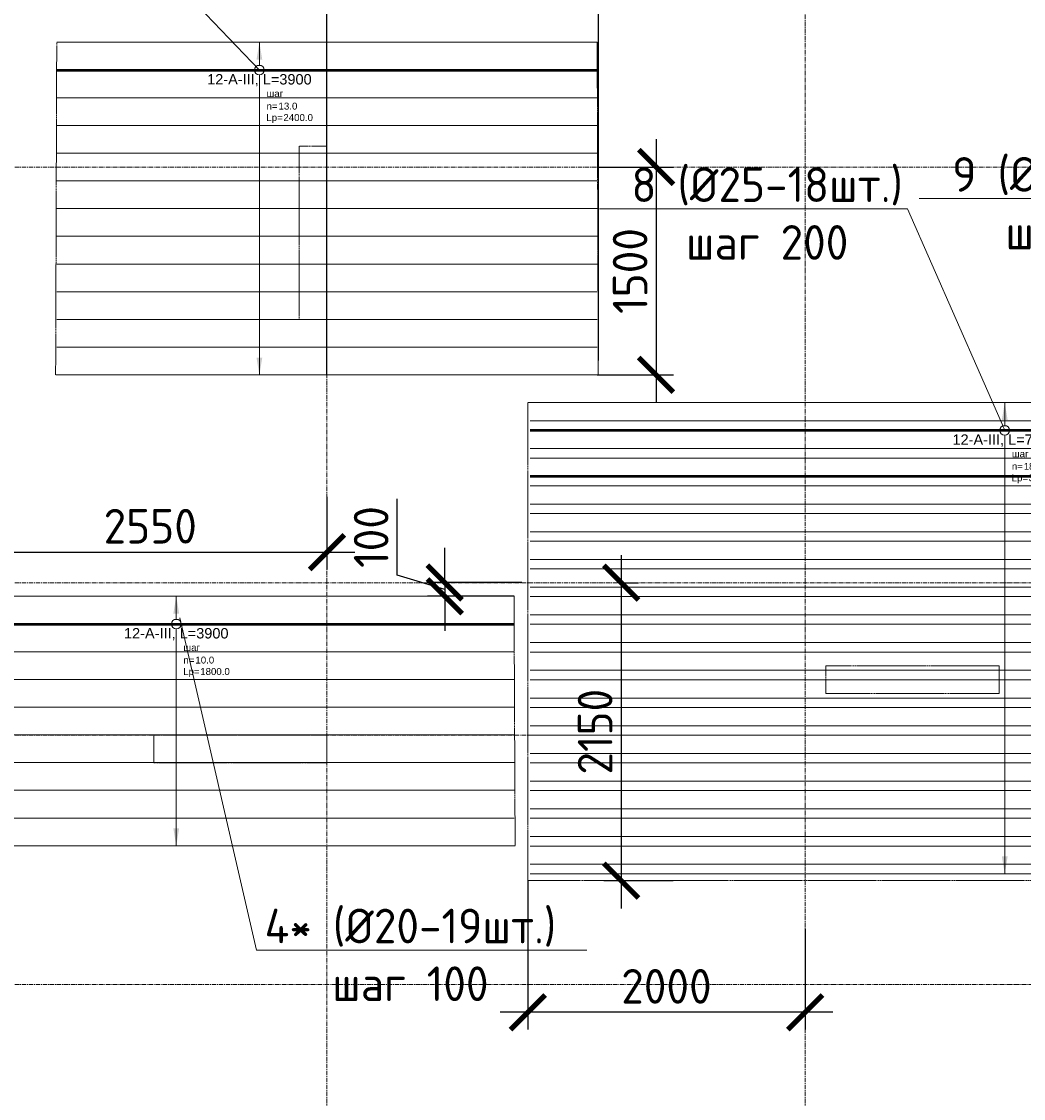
# Model space of a CAD drawing. Header units: millimetres. Extents: x -56135 to 1694203, y -446411 to -23139.
# Tile 98 of 256: x 584916 to 592146, y -120121 to -112349. Entities that reach past the tile are written whole.
import ezdxf
from ezdxf import colors
from ezdxf.entities.mleader import LeaderData, LeaderLine
from ezdxf.enums import TextEntityAlignment as Align
from ezdxf.math import Vec2, Vec3

# ---------------------------------------------------------------- set-up
doc = ezdxf.new("R2010")
doc.units = ezdxf.units.MM
doc.set_wipeout_variables(frame=1)
for name, pattern in [('01 Штриховая _4 мм_', [6, 3.5, -2.5]), ('______5', [1100, 800, -100, 100, -100]), ('GOST2.303 4', [7, 5, -2, 0]), ('осевая', [50.8, 31.75, -6.35, 6.35, -6.35])]:
    doc.linetypes.add(name, pattern=pattern)
for name, color, linetype, lineweight in [('АрмСтер', 2, 'Continuous', 50), ('контур распр. стерхней', 2, 'GOST2.303 4', 20), ('Оси', 40, '______5', 18), ('подоснова', 151, 'Continuous', 5), ('РАЗМЕРЫ', 1, 'Continuous', 9), ('СТЕНЫ', 3, 'Continuous', 30)]:
    doc.layers.add(name, color=color, linetype=linetype, lineweight=lineweight)
doc.layers.add('АрмСтер_атрибуты', color=2, linetype='Continuous', lineweight=0, plot=False)
doc.layers.add('АрмСтер_невид', color=8, linetype='Continuous', lineweight=0, plot=False)
doc.styles.add('GOST-2.304_Type-B', font='GOST_Common.ttf')
doc.styles.get("Standard").update_dxf_attribs({"font": 'arial.ttf'})
doc.styles.add('Аннотативный', font='arial.ttf')
doc.dimstyles.new('СПДС', dxfattribs={"dimscale": 100, "dimtxt": 2.5, "dimasz": 2.5, "dimexe": 1.25, "dimexo": 0, "dimtad": 1, "dimdec": 0, "dimtxsty": 'GOST-2.304_Type-B', "dimblk": 'ARCHTICK', "dimcen": 2.5, "dimdle": 2, "dimadec": 0, "dimazin": 2, "dimtfac": 0.75, "dimtdec": 0, "dimtmove": 1, "dimatfit": 3, "dimfxl": 1, "dimtolj": 1, "dimarcsym": 1})

# ---------------------------------------------------------------- blocks, each defined once
blk = doc.blocks.new('оси 2.2-2.3')
at = {"layer": 'Оси', "color": 16, "linetype": 'осевая', "lineweight": 0, "transparency": 33554687}
for p, q in [((487804.9, -104267.9), (487804.9, -134893.5)), ((491254.9, -104267.9), (491254.9, -134893.5)), ((468076.3, -113595.4), (524372.9, -113595.4)), ((468076.3, -116595.4), (524372.9, -116595.4)), ((468076.3, -117695.4), (524372.9, -117695.4)), ((468076.3, -119495.4), (524372.9, -119495.4))]:
    blk.add_line(p, q, dxfattribs=at)
blk = doc.blocks.new('*U67')
at = {"layer": 'АрмСтер_невид', "ltscale": 100}
for p, q in [((-1462.5, 200), (2437.5, 200)), ((-1462.5, -200), (2437.5, -200)), ((-1462.5, -400), (2437.5, -400)), ((-1462.5, -600), (2437.5, -600)), ((-1462.5, -800), (2437.5, -800)), ((-1462.5, -1000), (2437.5, -1000)), ((-1462.5, -1200), (2437.5, -1200)), ((-1462.5, -1400), (2437.5, -1400)), ((-1462.5, -1600), (2437.5, -1600))]:
    blk.add_line(p, q, dxfattribs=at)
at = {"layer": 'РАЗМЕРЫ'}
for p, q in [((112.5, 200), (-112.5, 200)), ((112.5, -1600), (-112.5, -1600))]:
    blk.add_line(p, q, dxfattribs=at)
at = {"layer": 'РАЗМЕРЫ', "ltscale": 15}
blk.add_line((0, -1600), (0, 200), dxfattribs=at)
at = {"layer": 'РАЗМЕРЫ'}
for points in [[(0, 200), (20.9, 74.8), (-20.9, 74.8)], [(0, -1600), (20.9, -1474.8), (-20.9, -1474.8)]]:
    blk.add_solid(points, dxfattribs=at)
at = {"layer": 'АрмСтер_атрибуты', "color": 215, "ltscale": 15, "style": 'Аннотативный'}
for s, p in [('шаг', (51.4, -194.2)), ('n=', (51.4, -285.1)), ('Lр=', (50.2, -367.8))]:
    blk.add_text(s, height=50, dxfattribs=at).set_placement(p)
at = {"layer": 'АрмСтер_атрибуты', "style": 'Аннотативный', "flags": 8}
blk.add_attdef('ПОЗ', (110, 29.6), '', height=75, dxfattribs=at)
at = {"layer": 'АрмСтер_атрибуты', "color": 215, "style": 'Аннотативный'}
for tag, p, flags in [('ШАГ', (190.9, -194.2), 10), ('КОЛ', (138, -285.1), 8), ('ШИРИНА', (172.9, -367.8), 8)]:
    blk.add_attdef(tag, p, '', height=50, dxfattribs=dict(at, flags=flags))
at = {"layer": 'АрмСтер_атрибуты', "flags": 9}
for tag, p in [('МАССА', (-1033.5, -1010.5)), ('ОБОЗНАЧЕНИЕ', (-1033.5, -1124.4))]:
    blk.add_attdef(tag, p, '', height=75, dxfattribs=at)
at = {"linetype": 'Continuous', "lineweight": 0}
blk.add_wipeout([(35, 0), (28.3, 20.6), (10.8, 33.3), (-10.8, 33.3), (-28.3, 20.6), (-35, 0), (-28.3, -20.6), (-10.8, -33.3), (10.8, -33.3), (28.3, -20.6)], dxfattribs=at)
at = {"color": 0, "linetype": 'ByBlock', "lineweight": -2, "ltscale": 100}
blk.add_line((-1462.5, 0), (2437.5, 0), dxfattribs=at)
at = {"layer": 'АрмСтер_невид', "ltscale": 100}
blk.add_line((-1462.5, 0), (2437.5, 0), dxfattribs=at)
at = {"layer": 'РАЗМЕРЫ'}
blk.add_circle((0, 0), 35, dxfattribs=at)
at = {"layer": 'АрмСтер_атрибуты', "style": 'Аннотативный', "flags": 8}
blk.add_attdef('НАИМЕНОВАНИЕ', text='', height=75, dxfattribs=at).set_placement((0, -29.3), align=Align.TOP_CENTER)
blk = doc.blocks.new('_ArchTick')
at = {"color": 0, "linetype": 'ByBlock', "const_width": 0.15}
blk.add_lwpolyline([(-0.5, -0.5), (0.5, 0.5)], dxfattribs=at)
blk = doc.blocks.new('*D1297')
at = {"layer": 'DEFPOINTS', "color": 0, "transparency": 16777216}
for p in [(587119.7, -115778.8), (587119.7, -116178.8), (584569.4, -116577.4)]:
    blk.add_point(p, dxfattribs=at)
at = {"layer": 'РАЗМЕРЫ', "color": 0, "lineweight": -2, "transparency": 16777216}
for p, q in [((587119.7, -115778.8), (587119.7, -116303.8)), ((584569.4, -116577.4), (584569.4, -116053.8)), ((584369.4, -116178.8), (587319.7, -116178.8))]:
    blk.add_line(p, q, dxfattribs=at)
at = {"layer": 'РАЗМЕРЫ', "color": 0, "lineweight": -2, "transparency": 16777216, "xscale": 250, "yscale": 250, "zscale": 250, "rotation": 180}
blk.add_blockref('_ArchTick', (584569.4, -116178.8), dxfattribs=at)
at = {"layer": 'РАЗМЕРЫ', "color": 0, "lineweight": -2, "transparency": 16777216, "xscale": 250, "yscale": 250, "zscale": 250}
blk.add_blockref('_ArchTick', (587119.7, -116178.8), dxfattribs=at)
at = {"layer": 'РАЗМЕРЫ', "color": 0, "transparency": 16777216, "insert": (585844.5, -115991.3), "char_height": 250, "attachment_point": 5, "style": 'GOST-2.304_Type-B'}
blk.add_mtext('\\A1;2550', dxfattribs=at)
blk = doc.blocks.new('*D1298')
at = {"layer": 'DEFPOINTS', "color": 0, "transparency": 16777216}
for p in [(588525.5, -116397.1), (587969.7, -116497.1), (588469.7, -116497.1)]:
    blk.add_point(p, dxfattribs=at)
at = {"layer": 'РАЗМЕРЫ', "color": 0, "lineweight": -2, "transparency": 16777216}
for p, q in [((587626, -116344), (587626, -115794)), ((587969.7, -116397.1), (587969.7, -116147.1)), ((587969.7, -116447.1), (587626, -116344)), ((588525.5, -116397.1), (587844.7, -116397.1)), ((587969.7, -116397.1), (587969.7, -116497.1)), ((587969.7, -116397.1), (587969.7, -116497.1)), ((588469.7, -116497.1), (587844.7, -116497.1)), ((587969.7, -116497.1), (587969.7, -116747.1))]:
    blk.add_line(p, q, dxfattribs=at)
at = {"layer": 'РАЗМЕРЫ', "color": 0, "lineweight": -2, "transparency": 16777216, "xscale": 250, "yscale": 250, "zscale": 250}
for p, rotation in [((587969.7, -116397.1), 270), ((587969.7, -116497.1), 90)]:
    blk.add_blockref('_ArchTick', p, dxfattribs=dict(at, rotation=rotation))
at = {"layer": 'РАЗМЕРЫ', "color": 0, "transparency": 16777216, "insert": (587438.5, -116069), "char_height": 250, "attachment_point": 5, "rotation": 90, "style": 'GOST-2.304_Type-B'}
blk.add_mtext('\\A1;100', dxfattribs=at)
blk = doc.blocks.new('_None')
blk = doc.blocks.new('*U1184')
at = {"layer": 'АрмСтер_невид', "ltscale": 100}
for p, q in [((-1462.5, 200), (2437.5, 200)), ((-1462.5, -200), (2437.5, -200)), ((-1462.5, -400), (2437.5, -400)), ((-1462.5, -600), (2437.5, -600)), ((-1462.5, -800), (2437.5, -800)), ((-1462.5, -1000), (2437.5, -1000)), ((-1462.5, -1200), (2437.5, -1200)), ((-1462.5, -1400), (2437.5, -1400)), ((-1462.5, -1600), (2437.5, -1600)), ((-1462.5, -1800), (2437.5, -1800)), ((-1462.5, -2000), (2437.5, -2000)), ((-1462.5, -2200), (2437.5, -2200))]:
    blk.add_line(p, q, dxfattribs=at)
at = {"layer": 'РАЗМЕРЫ'}
for p, q in [((112.5, 200), (-112.5, 200)), ((112.5, -2200), (-112.5, -2200))]:
    blk.add_line(p, q, dxfattribs=at)
at = {"layer": 'РАЗМЕРЫ', "ltscale": 15}
blk.add_line((0, -2200), (0, 200), dxfattribs=at)
at = {"layer": 'РАЗМЕРЫ'}
for points in [[(0, 200), (20.9, 74.8), (-20.9, 74.8)], [(0, -2200), (20.9, -2074.8), (-20.9, -2074.8)]]:
    blk.add_solid(points, dxfattribs=at)
at = {"layer": 'АрмСтер_атрибуты', "color": 215, "ltscale": 15, "style": 'Аннотативный'}
for s, p in [('шаг', (51.4, -194.2)), ('n=', (51.4, -285.1)), ('Lр=', (50.2, -367.8))]:
    blk.add_text(s, height=50, dxfattribs=at).set_placement(p)
at = {"layer": 'АрмСтер_атрибуты', "style": 'Аннотативный', "flags": 8}
blk.add_attdef('ПОЗ', (110, 29.6), '', height=75, dxfattribs=at)
at = {"layer": 'АрмСтер_атрибуты', "color": 215, "style": 'Аннотативный'}
for tag, p, flags in [('ШАГ', (190.9, -194.2), 10), ('КОЛ', (138, -285.1), 8), ('ШИРИНА', (172.9, -367.8), 8)]:
    blk.add_attdef(tag, p, '', height=50, dxfattribs=dict(at, flags=flags))
at = {"layer": 'АрмСтер_атрибуты', "flags": 9}
for tag, p in [('МАССА', (-1033.5, -1010.5)), ('ОБОЗНАЧЕНИЕ', (-1033.5, -1124.4))]:
    blk.add_attdef(tag, p, '', height=75, dxfattribs=at)
at = {"linetype": 'Continuous', "lineweight": 0}
blk.add_wipeout([(35, 0), (28.3, 20.6), (10.8, 33.3), (-10.8, 33.3), (-28.3, 20.6), (-35, 0), (-28.3, -20.6), (-10.8, -33.3), (10.8, -33.3), (28.3, -20.6)], dxfattribs=at)
at = {"color": 0, "linetype": 'ByBlock', "lineweight": -2, "ltscale": 100}
blk.add_line((-1462.5, 0), (2437.5, 0), dxfattribs=at)
at = {"layer": 'АрмСтер_невид', "ltscale": 100}
blk.add_line((-1462.5, 0), (2437.5, 0), dxfattribs=at)
at = {"layer": 'РАЗМЕРЫ'}
blk.add_circle((0, 0), 35, dxfattribs=at)
at = {"layer": 'АрмСтер_атрибуты', "style": 'Аннотативный', "flags": 8}
blk.add_attdef('НАИМЕНОВАНИЕ', text='', height=75, dxfattribs=at).set_placement((0, -29.3), align=Align.TOP_CENTER)
blk = doc.blocks.new('*D1295')
at = {"layer": 'DEFPOINTS', "color": 0, "transparency": 16777216}
for p in [(589078.1, -113399.2), (589069.7, -114899.2), (589494.7, -114899.2)]:
    blk.add_point(p, dxfattribs=at)
at = {"layer": 'РАЗМЕРЫ', "color": 0, "lineweight": -2, "transparency": 16777216}
for p, q in [((589494.7, -113199.2), (589494.7, -115099.2)), ((589078.1, -113399.2), (589619.7, -113399.2)), ((589069.7, -114899.2), (589619.7, -114899.2))]:
    blk.add_line(p, q, dxfattribs=at)
at = {"layer": 'РАЗМЕРЫ', "color": 0, "lineweight": -2, "transparency": 16777216, "xscale": 250, "yscale": 250, "zscale": 250}
for p, rotation in [((589494.7, -113399.2), 90), ((589494.7, -114899.2), 270)]:
    blk.add_blockref('_ArchTick', p, dxfattribs=dict(at, rotation=rotation))
at = {"layer": 'РАЗМЕРЫ', "color": 0, "transparency": 16777216, "insert": (589307.2, -114149.2), "char_height": 250, "attachment_point": 5, "rotation": 90, "style": 'GOST-2.304_Type-B'}
blk.add_mtext('\\A1;1500', dxfattribs=at)
blk = doc.blocks.new('*D1296')
at = {"layer": 'DEFPOINTS', "color": 0, "transparency": 16777216}
for p in [(587119.7, -111975.4), (589079.2, -114796.5), (587119.7, -114899.2)]:
    blk.add_point(p, dxfattribs=at)
at = {"layer": 'РАЗМЕРЫ', "color": 0, "lineweight": -2, "transparency": 16777216}
for p, q in [((587119.7, -114899.2), (587119.7, -111850.4)), ((589079.2, -114796.5), (589079.2, -111850.4)), ((589279.2, -111975.4), (586919.7, -111975.4))]:
    blk.add_line(p, q, dxfattribs=at)
at = {"layer": 'РАЗМЕРЫ', "color": 0, "lineweight": -2, "transparency": 16777216, "xscale": 250, "yscale": 250, "zscale": 250, "rotation": 180}
blk.add_blockref('_ArchTick', (587119.7, -111975.4), dxfattribs=at)
at = {"layer": 'РАЗМЕРЫ', "color": 0, "lineweight": -2, "transparency": 16777216, "xscale": 250, "yscale": 250, "zscale": 250}
blk.add_blockref('_ArchTick', (589079.2, -111975.4), dxfattribs=at)
at = {"layer": 'РАЗМЕРЫ', "color": 0, "transparency": 16777216, "insert": (588099.5, -111787.9), "char_height": 250, "attachment_point": 5, "style": 'GOST-2.304_Type-B'}
blk.add_mtext('\\A1;1960', dxfattribs=at)
blk = doc.blocks.new('*U1171')
at = {"layer": 'АрмСтер_невид', "ltscale": 100}
for p, q in [((-3425, 200), (3855, 200)), ((-3425, -200), (3855, -200)), ((-3425, -400), (3855, -400)), ((-3425, -600), (3855, -600)), ((-3425, -800), (3855, -800)), ((-3425, -1000), (3855, -1000)), ((-3425, -1200), (3855, -1200)), ((-3425, -1400), (3855, -1400)), ((-3425, -1600), (3855, -1600)), ((-3425, -1800), (3855, -1800)), ((-3425, -2000), (3855, -2000)), ((-3425, -2200), (3855, -2200)), ((-3425, -2400), (3855, -2400)), ((-3425, -2600), (3855, -2600)), ((-3425, -2800), (3855, -2800)), ((-3425, -3000), (3855, -3000)), ((-3425, -3200), (3855, -3200))]:
    blk.add_line(p, q, dxfattribs=at)
at = {"layer": 'РАЗМЕРЫ'}
for p, q in [((112.5, 200), (-112.5, 200)), ((112.5, -3200), (-112.5, -3200))]:
    blk.add_line(p, q, dxfattribs=at)
at = {"layer": 'РАЗМЕРЫ', "ltscale": 15}
blk.add_line((0, -3200), (0, 200), dxfattribs=at)
at = {"layer": 'РАЗМЕРЫ'}
for points in [[(0, 200), (20.9, 74.8), (-20.9, 74.8)], [(0, -3200), (20.9, -3074.8), (-20.9, -3074.8)]]:
    blk.add_solid(points, dxfattribs=at)
at = {"layer": 'АрмСтер_атрибуты', "color": 215, "ltscale": 15, "style": 'Аннотативный'}
for s, p in [('шаг', (51.4, -194.2)), ('n=', (51.4, -285.1)), ('Lр=', (50.2, -367.8))]:
    blk.add_text(s, height=50, dxfattribs=at).set_placement(p)
at = {"layer": 'АрмСтер_атрибуты', "style": 'Аннотативный', "flags": 8}
blk.add_attdef('ПОЗ', (110, 29.6), '', height=75, dxfattribs=at)
at = {"layer": 'АрмСтер_атрибуты', "color": 215, "style": 'Аннотативный'}
for tag, p, flags in [('ШАГ', (190.9, -194.2), 10), ('КОЛ', (138, -285.1), 8), ('ШИРИНА', (172.9, -367.8), 8)]:
    blk.add_attdef(tag, p, '', height=50, dxfattribs=dict(at, flags=flags))
at = {"layer": 'АрмСтер_атрибуты', "flags": 9}
for tag, p in [('МАССА', (-2496, -1010.5)), ('ОБОЗНАЧЕНИЕ', (-2496, -1124.4))]:
    blk.add_attdef(tag, p, '', height=75, dxfattribs=at)
at = {"linetype": 'Continuous', "lineweight": 0}
blk.add_wipeout([(35, 0), (28.3, 20.6), (10.8, 33.3), (-10.8, 33.3), (-28.3, 20.6), (-35, 0), (-28.3, -20.6), (-10.8, -33.3), (10.8, -33.3), (28.3, -20.6)], dxfattribs=at)
at = {"color": 0, "linetype": 'ByBlock', "lineweight": -2, "ltscale": 100}
blk.add_line((-3425, 0), (3855, 0), dxfattribs=at)
at = {"layer": 'АрмСтер_невид', "ltscale": 100}
blk.add_line((-3425, 0), (3855, 0), dxfattribs=at)
at = {"layer": 'РАЗМЕРЫ'}
blk.add_circle((0, 0), 35, dxfattribs=at)
at = {"layer": 'АрмСтер_атрибуты', "style": 'Аннотативный', "flags": 8}
blk.add_attdef('НАИМЕНОВАНИЕ', text='', height=75, dxfattribs=at).set_placement((0, -29.3), align=Align.TOP_CENTER)
blk = doc.blocks.new('*U105')
at = {"layer": 'АрмСтер_невид', "ltscale": 100}
for p, q in [((-5344.6, 400), (3225.4, 400)), ((-5344.6, 200), (3225.4, 200)), ((-5344.6, -200), (3225.4, -200)), ((-5344.6, -400), (3225.4, -400)), ((-5344.6, -600), (3225.4, -600)), ((-5344.6, -800), (3225.4, -800)), ((-5344.6, -1000), (3225.4, -1000)), ((-5344.6, -1200), (3225.4, -1200)), ((-5344.6, -1400), (3225.4, -1400)), ((-5344.6, -1600), (3225.4, -1600)), ((-5344.6, -1800), (3225.4, -1800)), ((-5344.6, -2000), (3225.4, -2000)), ((-5344.6, -2200), (3225.4, -2200)), ((-5344.6, -2400), (3225.4, -2400)), ((-5344.6, -2600), (3225.4, -2600)), ((-5344.6, -2800), (3225.4, -2800))]:
    blk.add_line(p, q, dxfattribs=at)
at = {"layer": 'РАЗМЕРЫ'}
for p, q in [((112.5, 400), (-112.5, 400)), ((112.5, -2800), (-112.5, -2800))]:
    blk.add_line(p, q, dxfattribs=at)
at = {"layer": 'РАЗМЕРЫ', "ltscale": 15}
blk.add_line((0, -2800), (0, 400), dxfattribs=at)
at = {"layer": 'РАЗМЕРЫ'}
for points in [[(0, 400), (20.9, 274.8), (-20.9, 274.8)], [(0, -2800), (20.9, -2674.8), (-20.9, -2674.8)]]:
    blk.add_solid(points, dxfattribs=at)
at = {"layer": 'АрмСтер_атрибуты', "color": 215, "ltscale": 15, "style": 'Аннотативный'}
for s, p in [('шаг', (51.4, -194.2)), ('n=', (51.4, -285.1)), ('Lр=', (50.2, -367.8))]:
    blk.add_text(s, height=50, dxfattribs=at).set_placement(p)
at = {"layer": 'АрмСтер_атрибуты', "style": 'Аннотативный', "flags": 8}
blk.add_attdef('ПОЗ', (110, 29.6), '', height=75, dxfattribs=at)
at = {"layer": 'АрмСтер_атрибуты', "color": 215, "style": 'Аннотативный'}
for tag, p, flags in [('ШАГ', (190.9, -194.2), 10), ('КОЛ', (138, -285.1), 8), ('ШИРИНА', (172.9, -367.8), 8)]:
    blk.add_attdef(tag, p, '', height=50, dxfattribs=dict(at, flags=flags))
at = {"layer": 'АрмСтер_атрибуты', "flags": 9}
for tag, p in [('МАССА', (-4415.7, -1010.5)), ('ОБОЗНАЧЕНИЕ', (-4415.7, -1124.4))]:
    blk.add_attdef(tag, p, '', height=75, dxfattribs=at)
at = {"linetype": 'Continuous', "lineweight": 0}
blk.add_wipeout([(35, 0), (28.3, 20.6), (10.8, 33.3), (-10.8, 33.3), (-28.3, 20.6), (-35, 0), (-28.3, -20.6), (-10.8, -33.3), (10.8, -33.3), (28.3, -20.6)], dxfattribs=at)
at = {"color": 0, "linetype": 'ByBlock', "lineweight": -2, "ltscale": 100}
blk.add_line((-5344.6, 0), (3225.4, 0), dxfattribs=at)
at = {"layer": 'АрмСтер_невид', "ltscale": 100}
blk.add_line((-5344.6, 0), (3225.4, 0), dxfattribs=at)
at = {"layer": 'РАЗМЕРЫ'}
blk.add_circle((0, 0), 35, dxfattribs=at)
at = {"layer": 'АрмСтер_атрибуты', "style": 'Аннотативный', "flags": 8}
blk.add_attdef('НАИМЕНОВАНИЕ', text='', height=75, dxfattribs=at).set_placement((0, -29.3), align=Align.TOP_CENTER)
blk = doc.blocks.new('*D1401')
at = {"layer": 'DEFPOINTS', "color": 0, "transparency": 16777216}
for p in [(588569.7, -118548.3), (590569.7, -118899.2), (588569.7, -119499.2)]:
    blk.add_point(p, dxfattribs=at)
at = {"layer": 'РАЗМЕРЫ', "color": 0, "lineweight": -2, "transparency": 16777216}
for p, q in [((588569.7, -118548.3), (588569.7, -119624.2)), ((590569.7, -118899.2), (590569.7, -119624.2)), ((590769.7, -119499.2), (588369.7, -119499.2))]:
    blk.add_line(p, q, dxfattribs=at)
at = {"layer": 'РАЗМЕРЫ', "color": 0, "lineweight": -2, "transparency": 16777216, "xscale": 250, "yscale": 250, "zscale": 250, "rotation": 180}
blk.add_blockref('_ArchTick', (588569.7, -119499.2), dxfattribs=at)
at = {"layer": 'РАЗМЕРЫ', "color": 0, "lineweight": -2, "transparency": 16777216, "xscale": 250, "yscale": 250, "zscale": 250}
blk.add_blockref('_ArchTick', (590569.7, -119499.2), dxfattribs=at)
at = {"layer": 'РАЗМЕРЫ', "color": 0, "transparency": 16777216, "insert": (589569.7, -119311.7), "char_height": 250, "attachment_point": 5, "style": 'GOST-2.304_Type-B'}
blk.add_mtext('\\A1;2000', dxfattribs=at)
blk = doc.blocks.new('*D1270')
at = {"layer": 'DEFPOINTS', "color": 0, "transparency": 16777216}
for p in [(589224.7, -116399.2), (589242.2, -118549.3), (589617.8, -118549.3)]:
    blk.add_point(p, dxfattribs=at)
at = {"layer": 'РАЗМЕРЫ', "color": 0, "lineweight": -2, "transparency": 16777216}
for p, q in [((589242.2, -116199.2), (589242.2, -118749.3)), ((589224.7, -116399.2), (589367.2, -116399.2)), ((589617.8, -118549.3), (589117.2, -118549.3))]:
    blk.add_line(p, q, dxfattribs=at)
at = {"layer": 'РАЗМЕРЫ', "color": 0, "lineweight": -2, "transparency": 16777216, "xscale": 250, "yscale": 250, "zscale": 250}
for p, rotation in [((589242.2, -116399.2), 90), ((589242.2, -118549.3), 270)]:
    blk.add_blockref('_ArchTick', p, dxfattribs=dict(at, rotation=rotation))
at = {"layer": 'РАЗМЕРЫ', "color": 0, "transparency": 16777216, "insert": (589054.7, -117474.2), "char_height": 250, "attachment_point": 5, "rotation": 90, "style": 'GOST-2.304_Type-B'}
blk.add_mtext('\\A1;2150', dxfattribs=at)
blk = doc.blocks.new('стены  тп')
at = {"layer": 'СТЕНЫ', "color": 251, "linetype": '01 Штриховая _4 мм_', "lineweight": 0, "true_color": 0x636466}
for p, q in [((555982.3, -323575.7, 3100), (555862.3, -323575.7, 3100)), ((555862.3, -323575.7, 3100), (555862.3, -324825.7, 3100)), ((556062.3, -323575.7, 3100), (555982.3, -323575.7, 3100)), ((556062.3, -324205.7, 3100), (556062.3, -323575.7, 3100)), ((556062.3, -324325.7, 3100), (556062.3, -324205.7, 3100)), ((556062.3, -324825.7, 3100), (556062.3, -324325.7, 3100)), ((555862.3, -324825.7, 3100), (555982.3, -324825.7, 3100)), ((555982.3, -324825.7, 3100), (556062.3, -324825.7, 3100)), ((560912.3, -327325.7, 3100), (559662.3, -327325.7, 3100)), ((559662.3, -327325.7, 3100), (559662.3, -327525.7, 3100)), ((560912.3, -327525.7, 3100), (560912.3, -327325.7, 3100)), ((559662.3, -327525.7, 3100), (560912.3, -327525.7, 3100)), ((555862.3, -327825.7, 3100), (554812.3, -327825.7, 3100)), ((554812.3, -327825.7, 3100), (554812.3, -328025.7, 3100)), ((555982.3, -327825.7, 3100), (555862.3, -327825.7, 3100)), ((556062.3, -327825.7, 3100), (555982.3, -327825.7, 3100)), ((556062.3, -328025.7, 3100), (556062.3, -327825.7, 3100)), ((554812.3, -328025.7, 3100), (555862.3, -328025.7, 3100)), ((555862.3, -328025.7, 3100), (555982.3, -328025.7, 3100)), ((555982.3, -328025.7, 3100), (556062.3, -328025.7, 3100))]:
    blk.add_line(p, q, dxfattribs=at)

msp = doc.modelspace()

# ---------------------------------------------------------------- linework, layer by layer
at = {"layer": 'контур распр. стерхней', "linetype": '01 Штриховая _4 мм_'}
for points in [[(589077.6, -114899.2), (585161.8, -114899.2), (585169.7, -112499.2), (589069.7, -112499.2)], [(588477.6, -118297.1), (584561.8, -118297.1), (584569.7, -116497.1), (588469.7, -116497.1)]]:
    msp.add_lwpolyline(points, close=True, dxfattribs=at)
at = {"layer": 'РАЗМЕРЫ'}
msp.add_line((589085.7, -115299.2), (603085.7, -115299.2), dxfattribs=at)

# ---------------------------------------------------------------- block references
at = {"layer": 'РАЗМЕРЫ', "color": 1}
msp.add_blockref('оси 2.2-2.3', (99314.8, 196.2), dxfattribs=at)

# ---------------------------------------------------------------- dimensions: what is measured, and where the dimension line sits
dim = msp.add_linear_dim(base=(588569.7, -119499.2), p1=(590569.7, -118899.2), p2=(588569.7, -118548.3), dimstyle='СПДС', dxfattribs=at)
dim.commit()
dim.dimension.update_dxf_attribs({"geometry": '*D1401', "text_midpoint": (589569.7, -119311.7)})

# ---------------------------------------------------------------- next in the draw order: block references
at = {"layer": 'АрмСтер', "ltscale": 15}
ref = msp.add_blockref('*U1184', (586632.2, -112699.2), dxfattribs=at)
ref.add_attrib('НАИМЕНОВАНИЕ', '12-A-III, L=3900', dxfattribs={"layer": 'АрмСтер_атрибуты', "height": 75, "style": 'Аннотативный', "flags": 8}).set_placement((586632.2, -112728.5), align=Align.TOP_CENTER)
ref.add_attrib('КОЛ', '13.0', (586770.3, -112984.3), dxfattribs={"layer": 'АрмСтер_атрибуты', "color": 215, "height": 50, "style": 'Аннотативный', "flags": 8})
ref.add_attrib('ШИРИНА', '2400.0', (586805.1, -113067), dxfattribs={"layer": 'АрмСтер_атрибуты', "color": 215, "height": 50, "style": 'Аннотативный', "flags": 8})
ref = msp.add_blockref('*U67', (586032.2, -116697.1), dxfattribs=at)
ref.add_attrib('НАИМЕНОВАНИЕ', '12-A-III, L=3900', dxfattribs={"layer": 'АрмСтер_атрибуты', "height": 75, "style": 'Аннотативный', "flags": 8}).set_placement((586032.2, -116726.4), align=Align.TOP_CENTER)
ref.add_attrib('КОЛ', '10.0', (586170.3, -116982.2), dxfattribs={"layer": 'АрмСтер_атрибуты', "color": 215, "height": 50, "style": 'Аннотативный', "flags": 8})
ref.add_attrib('ШИРИНА', '1800.0', (586205.1, -117064.9), dxfattribs={"layer": 'АрмСтер_атрибуты', "color": 215, "height": 50, "style": 'Аннотативный', "flags": 8})

# ---------------------------------------------------------------- next in the draw order: dimensions: what is measured, and where the dimension line sits
at = {"layer": 'РАЗМЕРЫ', "color": 1}
for base, p1, p2, picture, middle in [((587119.7073, -111975.3517), (589079.2372, -114796.4573), (587119.7073, -114899.1554), '*D1296', (588099.4723, -111787.8517)), ((587119.7, -116178.8), (584569.4, -116577.4), (587119.7, -115778.8), '*D1297', (585844.5, -115991.3))]:
    dim = msp.add_linear_dim(base=base, p1=p1, p2=p2, dimstyle='СПДС', dxfattribs=at)
    dim.commit()
    dim.dimension.update_dxf_attribs({"geometry": picture, "text_midpoint": middle})
for base, p1, p2, picture, middle in [((589494.7, -114899.2), (589078.1, -113399.2), (589069.7, -114899.2), '*D1295', (589307.2, -114149.2)), ((587969.7, -116497.1), (588525.5, -116397.1), (588469.7, -116497.1), '*D1298', (587438.5, -116281.5))]:
    dim = msp.add_linear_dim(base=base, p1=p1, p2=p2, angle=90, dimstyle='СПДС', dxfattribs=at)
    dim.commit()
    dim.dimension.update_dxf_attribs({"geometry": picture, "text_midpoint": middle})

# ---------------------------------------------------------------- next in the draw order: leaders
at = {"layer": 'подоснова', "color": 6, "ltscale": 0.3}
ml = msp.add_multileader_mtext('Standard', dxfattribs=at)
ml.set_content('4* (%%C20-25шт.)\\Pшаг 100', color=6, style='GOST-2.304_Type-B')
ml.set_leader_properties(color=256, linetype='ByLayer', lineweight=15)
ml.set_arrow_properties(name='NONE')
ml.build(insert=Vec2(0, 0))
ml.multileader.update_dxf_attribs({"text_left_attachment_type": 6, "text_right_attachment_type": 6, "dogleg_length": 0.1, "arrow_head_size": 18})
ctx = ml.context
ctx.base_point, ctx.char_height, ctx.arrow_head_size, ctx.landing_gap_size, ctx.plane_origin = Vec3(583256.6, -111544.6), 250, 18, 20, Vec3(578200.6, -110305.1)
ctx.left_attachment, ctx.right_attachment, ctx.text_align_type = 6, 6, 1
notes = []
notes.append((ctx, [(1, (1, 1, 0), (585528.5, -111544.6), (-1, 0), 0.1, [(0, [(586632.2, -112699.2)], 0, [])])]))
ctx.mtext.insert, ctx.mtext.alignment, ctx.mtext.flow_direction = Vec3(584392.5, -111244.6), 2, 5
ml = msp.add_multileader_mtext('Standard', dxfattribs=at)
ml.set_content('4* (%%C20-19шт.)\\Pшаг 100', color=6, style='GOST-2.304_Type-B')
ml.set_leader_properties(color=256, linetype='ByLayer', lineweight=15)
ml.set_arrow_properties(name='NONE')
ml.build(insert=Vec2(0, 0))
ml.multileader.update_dxf_attribs({"text_left_attachment_type": 6, "text_right_attachment_type": 6, "dogleg_length": 0.1, "arrow_head_size": 18})
ctx = ml.context
ctx.base_point, ctx.char_height, ctx.arrow_head_size, ctx.landing_gap_size, ctx.plane_origin = Vec3(586610.8, -119051.3), 250, 18, 20, Vec3(577600.7, -114303)
ctx.left_attachment, ctx.right_attachment, ctx.text_align_type = 6, 6, 1
notes.append((ctx, [(0, (1, 1, 0), (586610.7, -119051.3), (1, 0), 0.1, [(0, [(586057.5, -116653.6)], 0, [])])]))
ctx.mtext.insert, ctx.mtext.alignment, ctx.mtext.flow_direction = Vec3(587721.7, -118751.3), 2, 5
for ctx, leaders in notes:
    for number, flags, end, landing, length, lines in leaders:
        leader = LeaderData()
        leader.index, (leader.has_last_leader_line, leader.has_dogleg_vector, leader.attachment_direction) = number, flags
        leader.last_leader_point, leader.dogleg_vector, leader.dogleg_length = Vec3(end), Vec3(landing), length
        for number, points, colour, breaks in lines:
            line = LeaderLine()
            line.index, line.vertices, line.color, line.breaks = number, Vec3.list(points), colors.encode_raw_color(colour), breaks
            leader.lines.append(line)
        ctx.leaders.append(leader)

# ---------------------------------------------------------------- next in the draw order: block references
at = {"layer": 'АрмСтер', "ltscale": 15}
ref = msp.add_blockref('*U1171', (592010.7, -115299.2), dxfattribs=at)
ref.add_attrib('НАИМЕНОВАНИЕ', '12-A-III, L=7280', dxfattribs={"layer": 'АрмСтер_атрибуты', "height": 75, "style": 'Аннотативный', "flags": 8}).set_placement((592010.7, -115328.5), align=Align.TOP_CENTER)
ref.add_attrib('КОЛ', '18.0', (592148.7, -115584.3), dxfattribs={"layer": 'АрмСтер_атрибуты', "color": 215, "height": 50, "style": 'Аннотативный', "flags": 8})
ref.add_attrib('ШИРИНА', '3400.0', (592183.6, -115667), dxfattribs={"layer": 'АрмСтер_атрибуты', "color": 215, "height": 50, "style": 'Аннотативный', "flags": 8})

# ---------------------------------------------------------------- next in the draw order: block references
ref = msp.add_blockref('*U105', (593930.3, -115631.2), dxfattribs=at)
ref.add_attrib('НАИМЕНОВАНИЕ', '12-A-III, L=8570', dxfattribs={"layer": 'АрмСтер_атрибуты', "height": 75, "style": 'Аннотативный', "flags": 8}).set_placement((593930.3, -115660.5), align=Align.TOP_CENTER)
ref.add_attrib('КОЛ', '17.0', (594068.4, -115916.3), dxfattribs={"layer": 'АрмСтер_атрибуты', "color": 215, "height": 50, "style": 'Аннотативный', "flags": 8})
ref.add_attrib('ШИРИНА', '3200.0', (594103.2, -115999), dxfattribs={"layer": 'АрмСтер_атрибуты', "color": 215, "height": 50, "style": 'Аннотативный', "flags": 8})

# ---------------------------------------------------------------- next in the draw order: linework, layer by layer
at = {"layer": 'контур распр. стерхней', "linetype": '01 Штриховая _4 мм_'}
msp.add_lwpolyline([(603585.7, -118548.3), (588569.7, -118548.3), (588569.7, -115099.2), (603585.7, -115099.2)], close=True, dxfattribs=at)

# ---------------------------------------------------------------- next in the draw order: block references
at = {"layer": 'РАЗМЕРЫ'}
msp.add_blockref('стены  тп', (31057, 210326.6, -3100), dxfattribs=at)

# ---------------------------------------------------------------- next in the draw order: dimensions: what is measured, and where the dimension line sits
at = {"layer": 'РАЗМЕРЫ', "color": 1}
dim = msp.add_linear_dim(base=(589242.2, -118549.3), p1=(589224.7, -116399.2), p2=(589617.8, -118549.3), angle=90, dimstyle='СПДС', dxfattribs=at)
dim.commit()
dim.dimension.update_dxf_attribs({"geometry": '*D1270', "text_midpoint": (589054.7, -117474.2)})

# ---------------------------------------------------------------- next in the draw order: leaders
at = {"layer": 'подоснова', "color": 6, "ltscale": 0.3}
ml = msp.add_multileader_mtext('Standard', dxfattribs=at)
ml.set_content('9 (%%C25-17шт.)\\Pшаг 200', color=6, style='GOST-2.304_Type-B')
ml.set_leader_properties(color=256, linetype='ByLayer', lineweight=15)
ml.set_arrow_properties(name='NONE')
ml.build(insert=Vec2(0, 0))
ml.multileader.update_dxf_attribs({"text_left_attachment_type": 6, "text_right_attachment_type": 6, "dogleg_length": 0.1, "arrow_head_size": 18})
ctx = ml.context
ctx.base_point, ctx.char_height, ctx.arrow_head_size, ctx.landing_gap_size, ctx.plane_origin = Vec3(591589, -113627.3), 250, 18, 20, Vec3(583257.1, -112243.6)
ctx.left_attachment, ctx.right_attachment, ctx.text_align_type = 6, 6, 1
notes = []
notes.append((ctx, [(1, (1, 1, 0), (593614.7, -113627.3), (-1, 0), 0.1, [(0, [(593930.3, -115631.2)], 0, [])])]))
ctx.mtext.insert, ctx.mtext.alignment, ctx.mtext.flow_direction = Vec3(592601.8, -113327.3), 2, 5
ml = msp.add_multileader_mtext('Standard', dxfattribs=at)
ml.set_content('8 (%%C25-18шт.)\\Pшаг 200', color=6, style='GOST-2.304_Type-B')
ml.set_leader_properties(color=256, linetype='ByLayer', lineweight=15)
ml.set_arrow_properties(name='NONE')
ml.build(insert=Vec2(0, 0))
ml.multileader.update_dxf_attribs({"text_left_attachment_type": 6, "text_right_attachment_type": 6, "dogleg_length": 0.1, "arrow_head_size": 18})
ctx = ml.context
ctx.base_point, ctx.char_height, ctx.arrow_head_size, ctx.landing_gap_size, ctx.plane_origin = Vec3(589283.6, -113701.4), 250, 18, 20, Vec3(580951.7, -112436.5)
ctx.left_attachment, ctx.right_attachment, ctx.text_align_type = 6, 6, 1
notes.append((ctx, [(1, (1, 1, 0), (591309.3, -113701.4), (-1, 0), 0.1, [(0, [(592010.7, -115299.2)], 0, [])])]))
ctx.mtext.insert, ctx.mtext.alignment, ctx.mtext.flow_direction = Vec3(590296.4, -113401.4), 2, 5
for ctx, leaders in notes:
    for number, flags, end, landing, length, lines in leaders:
        leader = LeaderData()
        leader.index, (leader.has_last_leader_line, leader.has_dogleg_vector, leader.attachment_direction) = number, flags
        leader.last_leader_point, leader.dogleg_vector, leader.dogleg_length = Vec3(end), Vec3(landing), length
        for number, points, colour, breaks in lines:
            line = LeaderLine()
            line.index, line.vertices, line.color, line.breaks = number, Vec3.list(points), colors.encode_raw_color(colour), breaks
            leader.lines.append(line)
        ctx.leaders.append(leader)

doc.saveas('drawing.dxf')
